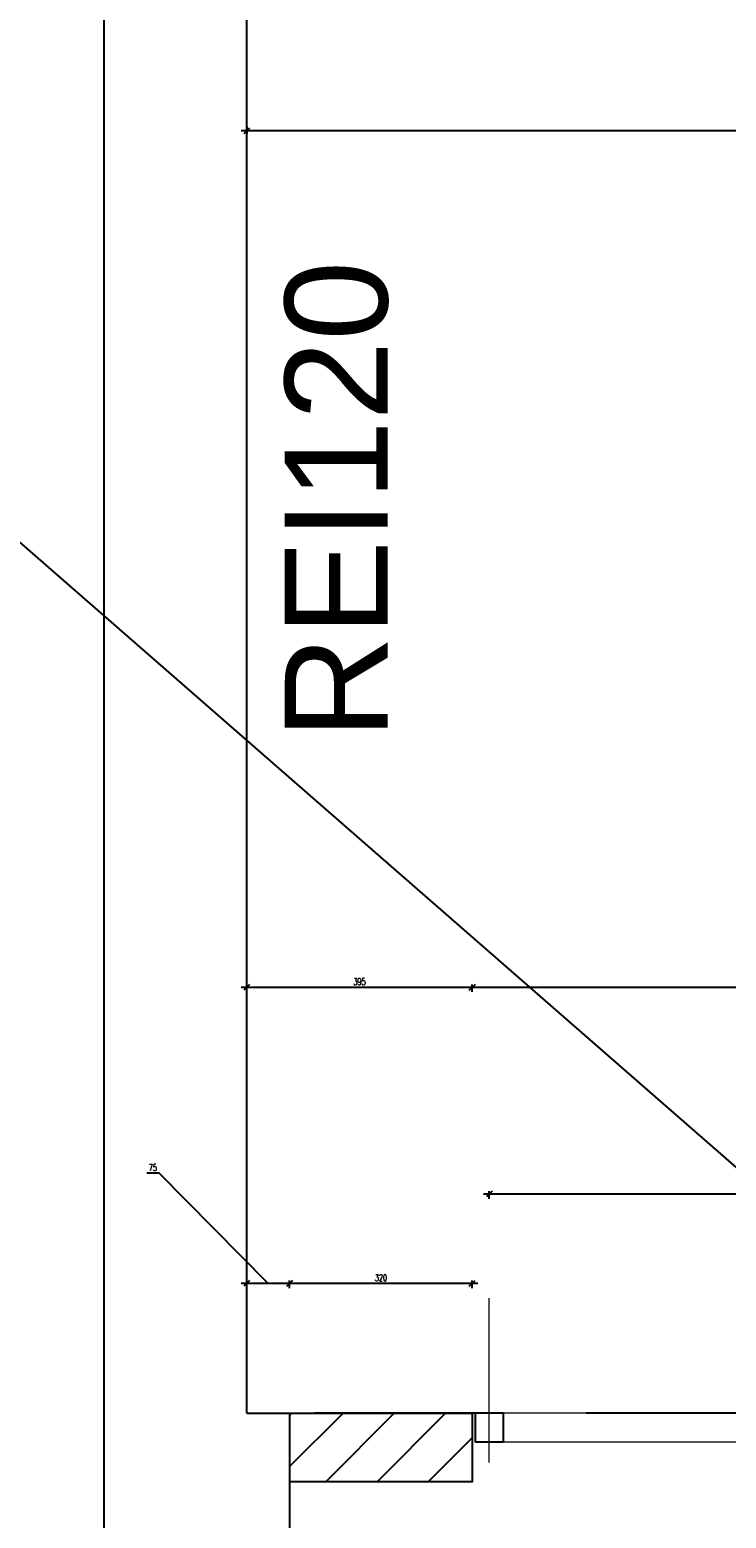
# Model space of a CAD drawing. Header units: centimetres. Extents: x -228435 to 46820, y -89367 to 152985.
# Tile 211 of 252: x 13205 to 14425, y 44016 to 46625. Entities that reach past the tile are written whole.
import ezdxf

# ---------------------------------------------------------------- set-up
doc = ezdxf.new("R2010")
doc.units = ezdxf.units.CM
doc.header["$LTSCALE"] = 50
doc.header["$PDMODE"] = 35
doc.header["$PDSIZE"] = 0.1
doc.linetypes.add('Kondygnacja  -0_5$0$HIDDEN', pattern=[9.525, 6.35, -3.175])
doc.linetypes.add('Osie rzutów$0$DASHDOT2', pattern=[12.7, 6.35, -3.175, 0, -3.175])
doc.layers.get('0').update_dxf_attribs({"color": 8})
doc.layers.get('DEFPOINTS').update_dxf_attribs({"color": 8})
doc.layers.add('ARCH_WIDOK', color=8, linetype='Continuous', lineweight=13)
doc.layers.add('Kondygnacja  -0_5$0$ARCH_INFO_WYMIARY', color=8, linetype='Continuous', lineweight=9)
for name, color, linetype in [('Kondygnacja  -0_5$0$ARCH_INFO_ODPORNOŚĆ OGNIOWA', 8, 'Continuous'), ('Kondygnacja  -0_5$0$ARCH_MUROWANE', 8, 'Continuous'), ('Kondygnacja  -0_5$0$ARCH_NIEWIDOK_IST', 8, 'Kondygnacja  -0_5$0$HIDDEN'), ('Kondygnacja  -0_5$0$ARCH_ŻELBET_IST', 8, 'Continuous'), ('Kondygnacja -1$0$ARCH_INFO_OPISY', 8, 'Continuous'), ('Osie rzutów$0$ARCH_INFO_OSIE_IST', 8, 'Osie rzutów$0$DASHDOT2'), ('Osie rzutów$0$ARCH_INFO_OSIE_OPISY_IST', 8, 'Continuous')]:
    doc.layers.add(name, color=color, linetype=linetype)
doc.styles.add('Kondygnacja  -0_5$0$Arial', font='ARIAL.TTF')
doc.styles.add('Kondygnacja  -0_5$0$Romans', font='Romans.shx', dxfattribs={"width": 0.7})
doc.styles.add('Kondygnacja -1$0$Standard', font='txt')
doc.dimstyles.new('Kondygnacja  -0_5$0$Wymiary 1-100', dxfattribs={"dimtxt": 12, "dimasz": 10, "dimexe": 5, "dimexo": 0, "dimgap": 4, "dimtad": 1, "dimrnd": 0.5, "dimzin": 12, "dimdsep": 46, "dimtxsty": 'Kondygnacja  -0_5$0$Romans', "dimblk": 'Kondygnacja  -0_5$0$_Oblique', "dimcen": 10, "dimdle": 10, "dimclrt": 55, "dimazin": 0, "dimtfac": 1, "dimtmove": 1, "dimatfit": 3, "dimfxl": 0, "dimtolj": 1, "dimtzin": 0, "dimarcsym": 0})
doc.dimstyles.new('Kondygnacja -1$0$ISO-25', dxfattribs={"dimtxt": 2.5, "dimasz": 2.5, "dimexe": 1.25, "dimexo": 0.625, "dimtad": 1, "dimtxsty": 'Kondygnacja -1$0$Standard', "dimcen": 2.5, "dimadec": 0, "dimazin": 0, "dimtfac": 1, "dimtmove": 0, "dimatfit": 3, "dimfxl": 0, "dimarcsym": 0})

# ---------------------------------------------------------------- blocks, each defined once
blk = doc.blocks.new('Osie rzutów')
at = {"layer": 'Osie rzutów$0$ARCH_INFO_OSIE_IST', "ltscale": 10}
blk.add_line((13460, 12510), (13460, 4623.26), dxfattribs=at)
blk = doc.blocks.new('Kondygnacja  -0_5$0$_Oblique')
at = {"color": 0, "linetype": 'ByBlock', "lineweight": -2}
blk.add_line((-0.5, -0.5), (0.5, 0.5), dxfattribs=at)
blk = doc.blocks.new('*D160')
at = {"layer": 'DEFPOINTS', "color": 0}
for p in [(13585, 46700), (19660, 46700), (13585, 46447.7)]:
    blk.add_point(p, dxfattribs=at)
at = {"layer": 'Kondygnacja  -0_5$0$ARCH_INFO_WYMIARY', "color": 0, "lineweight": -2}
for p, q in [((19670, 46447.7), (13575, 46447.7)), ((13585, 46455.7), (13585, 46442.7)), ((19660, 46455.7), (19660, 46442.7))]:
    blk.add_line(p, q, dxfattribs=at)
at = {"layer": 'Kondygnacja  -0_5$0$ARCH_INFO_WYMIARY', "color": 0, "lineweight": -2, "xscale": 10, "yscale": 10, "zscale": 10, "rotation": 180}
blk.add_blockref('Kondygnacja  -0_5$0$_Oblique', (13585, 46447.7), dxfattribs=at)
at = {"layer": 'Kondygnacja  -0_5$0$ARCH_INFO_WYMIARY', "color": 0, "lineweight": -2, "xscale": 10, "yscale": 10, "zscale": 10}
blk.add_blockref('Kondygnacja  -0_5$0$_Oblique', (19660, 46447.7), dxfattribs=at)
at = {"layer": 'Kondygnacja  -0_5$0$ARCH_INFO_WYMIARY', "color": 55, "insert": (16622.5, 46457.7), "char_height": 12, "attachment_point": 5, "style": 'Kondygnacja  -0_5$0$Romans'}
blk.add_mtext('\\A1;6075', dxfattribs=at)
blk = doc.blocks.new('*D229')
at = {"layer": 'DEFPOINTS', "color": 0}
for p in [(13585, 44427.4), (13585, 44200), (13660, 44200)]:
    blk.add_point(p, dxfattribs=at)
at = {"layer": 'Kondygnacja  -0_5$0$ARCH_INFO_WYMIARY', "color": 0, "lineweight": -2}
for p, q in [((13431.2, 44620.6), (13409.6, 44620.6)), ((13622.5, 44427.4), (13431.2, 44620.6)), ((13670, 44427.4), (13575, 44427.4)), ((13585, 44419.4), (13585, 44432.4)), ((13660, 44419.4), (13660, 44432.4))]:
    blk.add_line(p, q, dxfattribs=at)
at = {"layer": 'Kondygnacja  -0_5$0$ARCH_INFO_WYMIARY', "color": 0, "lineweight": -2, "xscale": 10, "yscale": 10, "zscale": 10, "rotation": 180}
blk.add_blockref('Kondygnacja  -0_5$0$_Oblique', (13585, 44427.4), dxfattribs=at)
at = {"layer": 'Kondygnacja  -0_5$0$ARCH_INFO_WYMIARY', "color": 0, "lineweight": -2, "xscale": 10, "yscale": 10, "zscale": 10}
blk.add_blockref('Kondygnacja  -0_5$0$_Oblique', (13660, 44427.4), dxfattribs=at)
at = {"layer": 'Kondygnacja  -0_5$0$ARCH_INFO_WYMIARY', "color": 55, "insert": (13420.4, 44630.6), "char_height": 12, "attachment_point": 5, "style": 'Kondygnacja  -0_5$0$Romans'}
blk.add_mtext('\\A1;75', dxfattribs=at)
blk = doc.blocks.new('*D230')
at = {"layer": 'DEFPOINTS', "color": 0}
for p in [(13660, 44427.4), (13660, 44200), (13980, 44200)]:
    blk.add_point(p, dxfattribs=at)
at = {"layer": 'Kondygnacja  -0_5$0$ARCH_INFO_WYMIARY', "color": 0, "lineweight": -2}
for p, q in [((13990, 44427.4), (13650, 44427.4)), ((13660, 44419.4), (13660, 44432.4)), ((13980, 44419.4), (13980, 44432.4))]:
    blk.add_line(p, q, dxfattribs=at)
at = {"layer": 'Kondygnacja  -0_5$0$ARCH_INFO_WYMIARY', "color": 0, "lineweight": -2, "xscale": 10, "yscale": 10, "zscale": 10, "rotation": 180}
blk.add_blockref('Kondygnacja  -0_5$0$_Oblique', (13660, 44427.4), dxfattribs=at)
at = {"layer": 'Kondygnacja  -0_5$0$ARCH_INFO_WYMIARY', "color": 0, "lineweight": -2, "xscale": 10, "yscale": 10, "zscale": 10}
blk.add_blockref('Kondygnacja  -0_5$0$_Oblique', (13980, 44427.4), dxfattribs=at)
at = {"layer": 'Kondygnacja  -0_5$0$ARCH_INFO_WYMIARY', "color": 55, "insert": (13820, 44437.4), "char_height": 12, "attachment_point": 5, "style": 'Kondygnacja  -0_5$0$Romans'}
blk.add_mtext('\\A1;320', dxfattribs=at)
blk = doc.blocks.new('*D226')
at = {"layer": 'DEFPOINTS', "color": 0}
for p in [(13585, 44946.4), (13585, 44200), (13980, 44200)]:
    blk.add_point(p, dxfattribs=at)
at = {"layer": 'Kondygnacja  -0_5$0$ARCH_INFO_WYMIARY', "color": 0, "lineweight": -2}
for p, q in [((13990, 44946.4), (13575, 44946.4)), ((13585, 44938.4), (13585, 44951.4)), ((13980, 44938.4), (13980, 44951.4))]:
    blk.add_line(p, q, dxfattribs=at)
at = {"layer": 'Kondygnacja  -0_5$0$ARCH_INFO_WYMIARY', "color": 0, "lineweight": -2, "xscale": 10, "yscale": 10, "zscale": 10, "rotation": 180}
blk.add_blockref('Kondygnacja  -0_5$0$_Oblique', (13585, 44946.4), dxfattribs=at)
at = {"layer": 'Kondygnacja  -0_5$0$ARCH_INFO_WYMIARY', "color": 0, "lineweight": -2, "xscale": 10, "yscale": 10, "zscale": 10}
blk.add_blockref('Kondygnacja  -0_5$0$_Oblique', (13980, 44946.4), dxfattribs=at)
at = {"layer": 'Kondygnacja  -0_5$0$ARCH_INFO_WYMIARY', "color": 55, "insert": (13782.5, 44956.4), "char_height": 12, "attachment_point": 5, "style": 'Kondygnacja  -0_5$0$Romans'}
blk.add_mtext('\\A1;395', dxfattribs=at)
blk = doc.blocks.new('*D227')
at = {"layer": 'DEFPOINTS', "color": 0}
for p in [(14010, 44584), (14010, 44401.7), (15750, 44401.7)]:
    blk.add_point(p, dxfattribs=at)
at = {"layer": 'Kondygnacja  -0_5$0$ARCH_INFO_WYMIARY', "color": 0, "lineweight": -2}
for p, q in [((15760, 44584), (14000, 44584)), ((14010, 44576), (14010, 44589)), ((15750, 44576), (15750, 44589))]:
    blk.add_line(p, q, dxfattribs=at)
at = {"layer": 'Kondygnacja  -0_5$0$ARCH_INFO_WYMIARY', "color": 0, "lineweight": -2, "xscale": 10, "yscale": 10, "zscale": 10, "rotation": 180}
blk.add_blockref('Kondygnacja  -0_5$0$_Oblique', (14010, 44584), dxfattribs=at)
at = {"layer": 'Kondygnacja  -0_5$0$ARCH_INFO_WYMIARY', "color": 0, "lineweight": -2, "xscale": 10, "yscale": 10, "zscale": 10}
blk.add_blockref('Kondygnacja  -0_5$0$_Oblique', (15750, 44584), dxfattribs=at)
at = {"layer": 'Kondygnacja  -0_5$0$ARCH_INFO_WYMIARY', "color": 55, "insert": (14880, 44594), "char_height": 12, "attachment_point": 5, "style": 'Kondygnacja  -0_5$0$Romans'}
blk.add_mtext('\\A1;1740', dxfattribs=at)
blk = doc.blocks.new('*D225')
at = {"layer": 'DEFPOINTS', "color": 0}
for p in [(13980, 44946.4), (13980, 44200), (19260, 44200)]:
    blk.add_point(p, dxfattribs=at)
at = {"layer": 'Kondygnacja  -0_5$0$ARCH_INFO_WYMIARY', "color": 0, "lineweight": -2}
for p, q in [((19270, 44946.4), (13970, 44946.4)), ((13980, 44938.4), (13980, 44951.4)), ((16620, 44946.4), (16616, 44749)), ((19260, 44938.4), (19260, 44951.4)), ((16616, 44749), (16653.6, 44749))]:
    blk.add_line(p, q, dxfattribs=at)
at = {"layer": 'Kondygnacja  -0_5$0$ARCH_INFO_WYMIARY', "color": 0, "lineweight": -2, "xscale": 10, "yscale": 10, "zscale": 10, "rotation": 180}
blk.add_blockref('Kondygnacja  -0_5$0$_Oblique', (13980, 44946.4), dxfattribs=at)
at = {"layer": 'Kondygnacja  -0_5$0$ARCH_INFO_WYMIARY', "color": 0, "lineweight": -2, "xscale": 10, "yscale": 10, "zscale": 10}
blk.add_blockref('Kondygnacja  -0_5$0$_Oblique', (19260, 44946.4), dxfattribs=at)
at = {"layer": 'Kondygnacja  -0_5$0$ARCH_INFO_WYMIARY', "color": 55, "insert": (16634.8, 44769), "char_height": 12, "attachment_point": 5, "style": 'Kondygnacja  -0_5$0$Romans'}
blk.add_mtext('\\A1;5280\\P311', dxfattribs=at)
blk = doc.blocks.new('Kondygnacja -1$0$_Dot')
at = {"color": 0, "linetype": 'ByBlock', "lineweight": -2}
blk.add_line((-0.5, 0), (-1, 0), dxfattribs=at)
at = {"color": 0, "linetype": 'ByBlock', "const_width": 0.5}
blk.add_lwpolyline([(-0.25, 0, 1), (0.25, 0, 1)], format="xyb", close=True, dxfattribs=at)

msp = doc.modelspace()

# ---------------------------------------------------------------- hatches: boundary and pattern name
at = {"layer": 'Kondygnacja  -0_5$0$ARCH_MUROWANE', "linetype": 'Continuous', "lineweight": -3}
h = msp.add_hatch(dxfattribs=at)
h.set_pattern_fill('ANSI31', color=256, scale=20, angle=360, style=0)
h.set_pattern_definition([(45, (187923.224, 147964.343), (-44.90128, 44.90128), [])])
h.paths.add_polyline_path([(13660, 44200), (13660, 44080), (13980, 44080), (13980, 44200)])

# ---------------------------------------------------------------- linework, layer by layer
msp.add_lwpolyline([(14035, 44200), (13985, 44200), (13985, 44150), (14035, 44150)], close=True)
at = {"layer": 'ARCH_WIDOK', "linetype": 'Osie rzutów$0$DASHDOT2', "ltscale": 2}
msp.add_line((14010, 44113.512), (14010, 44401.693), dxfattribs=at)
at = {"layer": 'ARCH_WIDOK'}
msp.add_line((19260, 44200), (13660, 44200), dxfattribs=at)
msp.add_lwpolyline([(19255, 44200), (13985, 44200), (13985, 44150), (19255, 44150)], close=True, dxfattribs=at)
at = {"layer": 'Kondygnacja  -0_5$0$ARCH_MUROWANE', "linetype": 'Continuous', "lineweight": -3}
msp.add_lwpolyline([(13660, 44200), (13980, 44200), (13980, 44080), (13660, 44080)], dxfattribs=at)
at = {"layer": 'Kondygnacja  -0_5$0$ARCH_NIEWIDOK_IST'}
msp.add_line((19260, 44200), (13660, 44200), dxfattribs=at)
at = {"layer": 'Kondygnacja  -0_5$0$ARCH_ŻELBET_IST', "ltscale": 4}
for p, q in [((13335, 41500), (13335, 52500)), ((13335, 41355), (13335, 50620)), ((13585, 44200), (13585, 46800)), ((13585, 44200), (13660, 44200)), ((13660, 44200), (13660, 43800))]:
    msp.add_line(p, q, dxfattribs=at)

# ---------------------------------------------------------------- block references
at = {"layer": 'Osie rzutów$0$ARCH_INFO_OSIE_OPISY_IST', "xscale": 10, "yscale": 10, "zscale": 10}
msp.add_blockref('Osie rzutów', (-121140, -45000), dxfattribs=at)

# ---------------------------------------------------------------- texts
at = {"layer": 'Kondygnacja  -0_5$0$ARCH_INFO_ODPORNOŚĆ OGNIOWA', "insert": (13592.885, 45800.63), "char_height": 180, "width": 2749.36394, "attachment_point": 5, "rotation": 90, "style": 'Kondygnacja  -0_5$0$Arial'}
msp.add_mtext('\\PREI120', dxfattribs=at)

# ---------------------------------------------------------------- dimensions: what is measured, and where the dimension line sits
at = {"layer": 'Kondygnacja  -0_5$0$ARCH_INFO_WYMIARY'}
dim = msp.add_linear_dim(base=(13585, 46447.656), p1=(19660, 46700), p2=(13585, 46700), dimstyle='Kondygnacja  -0_5$0$Wymiary 1-100', dxfattribs=at)
dim.commit()
dim.dimension.update_dxf_attribs({"geometry": '*D160', "text_midpoint": (16622.5, 46457.656)})
for base, p1, p2, picture, middle in [((13585, 44946.412), (13980, 44200), (13585, 44200), '*D226', (13782.5, 44956.412)), ((14010, 44584.044), (15750, 44401.693), (14010, 44401.693), '*D227', (14880, 44594.044))]:
    dim = msp.add_linear_dim(base=base, p1=p1, p2=p2, angle=180, dimstyle='Kondygnacja  -0_5$0$Wymiary 1-100', dxfattribs=at)
    dim.commit()
    dim.dimension.update_dxf_attribs({"geometry": picture, "text_midpoint": middle})
dim = msp.add_linear_dim(base=(13980, 44946.412), p1=(19260, 44200), p2=(13980, 44200), angle=180, text='<>\\P311', dimstyle='Kondygnacja  -0_5$0$Wymiary 1-100', dxfattribs=at)
dim.commit()
dim.dimension.update_dxf_attribs({"geometry": '*D225', "text_midpoint": (16620, 44749.05), "dimtype": 160})
for base, p1, p2, picture, middle in [((13585, 44427.429), (13660, 44200), (13585, 44200), '*D229', (13427.221, 44620.551)), ((13660, 44427.429), (13980, 44200), (13660, 44200), '*D230', (13820, 44427.429))]:
    dim = msp.add_linear_dim(base=base, p1=p1, p2=p2, angle=180, dimstyle='Kondygnacja  -0_5$0$Wymiary 1-100', dxfattribs=at)
    dim.commit()
    dim.dimension.update_dxf_attribs({"geometry": picture, "text_midpoint": middle, "dimtype": 160})

# ---------------------------------------------------------------- leaders
at = {"layer": 'Kondygnacja -1$0$ARCH_INFO_OPISY'}
msp.add_leader([(14936.034, 44200), (13017.605, 45874.887), (9698.718, 45874.887)], dimstyle='Kondygnacja -1$0$ISO-25', override={"dimscale": 5, "dimasz": 2, "dimtad": 0, "dimldrblk": 'Kondygnacja -1$0$_Dot'}, dxfattribs=at)

doc.saveas('drawing.dxf')
